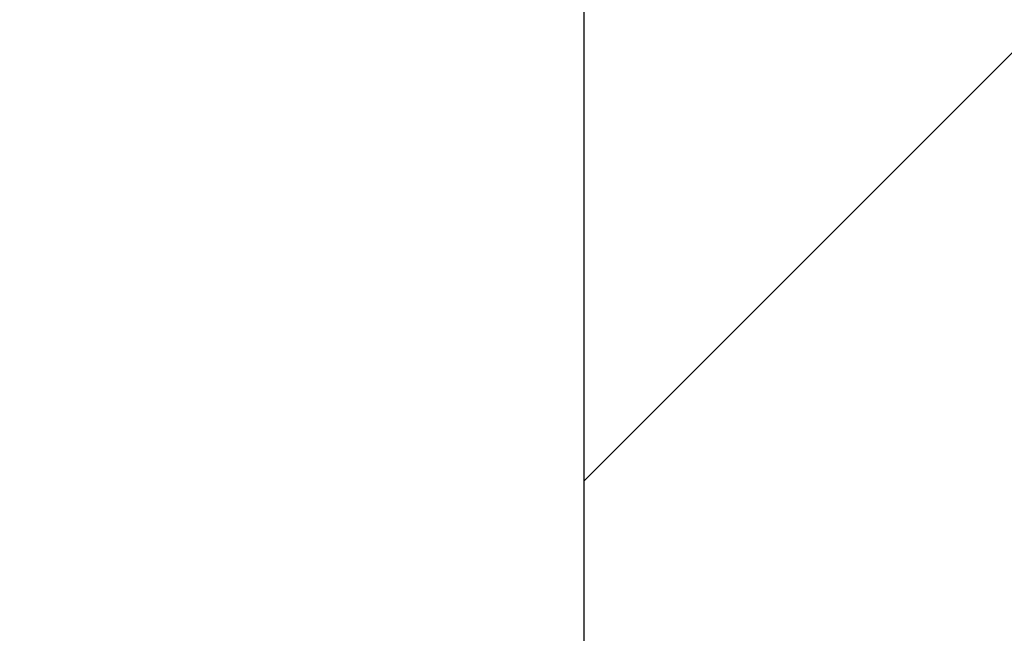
# Model space of a CAD drawing. Header units: millimetres. Extents: x -1777 to 1198744, y 17256 to 76241.
# Tile 138 of 201: x 128323.48 to 128325.41, y 52459.82 to 52461.02. Entities that reach past the tile are written whole.
import ezdxf

# ---------------------------------------------------------------- set-up
doc = ezdxf.new("R2010")
doc.units = ezdxf.units.MM
doc.layers.add('Beschriftung', color=7, linetype='Continuous', lineweight=9)
doc.styles.add('LBB3.5M1000', font='isocp.shx', dxfattribs={"height": 3.5})

msp = doc.modelspace()

# ---------------------------------------------------------------- hatches: boundary and pattern name
at = {"lineweight": 9}
h = msp.add_hatch(dxfattribs=at)
h.set_pattern_fill('ANSI31', color=256)
h.set_pattern_definition([(45, (42400.086, 91010.9538), (-2.24506403, 2.24506403), [])])
h.paths.add_polyline_path([(128430.59851, 52453.67604), (128430.59851, 52456.17604), (128360.59851, 52456.17604), (128360.59851, 52386.17604), (128363.09851, 52386.17604, 0.4142136), (128367.59851, 52390.67604), (128367.59851, 52440.17604, -0.4142136), (128376.59851, 52449.17604), (128426.09851, 52449.17604, 0.4142136)])
h.paths.add_polyline_path([(128384.58417, 52464.17604), (128384.58417, 52467.17604), (128324.58417, 52467.17604), (128324.58417, 52427.17604), (128327.58417, 52427.17604, 0.4142136), (128330.58417, 52430.17604), (128330.58417, 52455.17604, -0.4142136), (128336.58417, 52461.17604), (128381.58417, 52461.17604, 0.4142136)])
h = msp.add_hatch()
h.set_pattern_fill('ANSI33', color=256, scale=50)
h.set_pattern_definition([(45, (42400.1, 91172.18), (-224.5064, 224.5064), []), (45, (42624.6, 91172.18), (-224.5064, 224.5064), [158.75, -79.375])])
h.paths.add_polyline_path([(127935.59851, 51321.72172), (128335.59894, 51321.72172), (128335.59852, 52427.17352), (128324.58417, 52427.17604), (128324.58417, 52461.17604), (127935.59851, 52461.17604)])

# ---------------------------------------------------------------- linework, layer by layer
msp.add_lwpolyline([(128324.58417, 52427.17604), (128324.58417, 52467.17604), (128384.58417, 52467.17604), (128384.58417, 52464.17604, -0.4142136), (128381.58417, 52461.17604), (128336.58417, 52461.17604, 0.4142136), (128330.58417, 52455.17604), (128330.58417, 52430.17604, -0.4142136), (128327.58417, 52427.17604), (128324.58417, 52427.17604)], format="xyb")

# ---------------------------------------------------------------- texts
at = {"layer": 'Beschriftung', "insert": (-641.05085, 52759.07674), "char_height": 500, "width": 7399.7669481, "attachment_point": 1, "style": 'LBB3.5M1000'}
msp.add_mtext('\\pi2004.5;{\\fArial|b0|i0|c0|p34;TOP VIEW\\P\\pi1431.8;\\fArial|b0|i1|c0|p34;DRAUFSICHT\\P\\pi64.583;\\fArial|b0|i0|c0|p34;\\H0.6x;(SECTION THROUGH PUMP HOUSE)\\P\\pi330.31;\\fArial|b0|i1|c0|p34;(SCHNITT DURCH PUMPENHAUS)}', dxfattribs=at)

doc.saveas('drawing.dxf')
